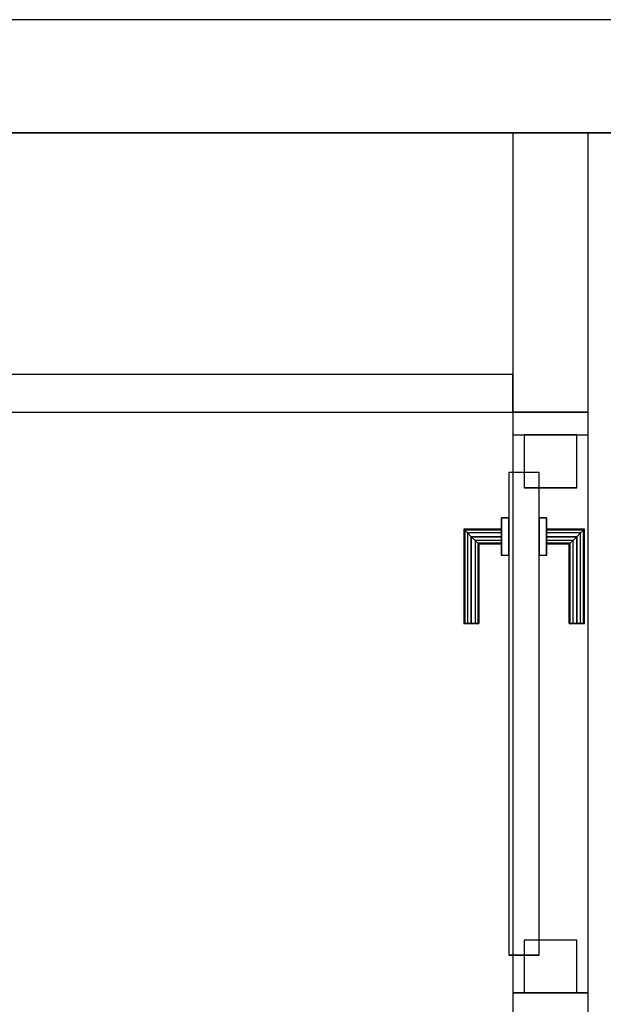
# Model space of a CAD drawing. Header units: metres. Extents: x 391.1 to 427.5, y 12.5 to 28.4.
# Tile 175 of 209: x 408.1 to 408.9, y 26.9 to 28.2. Entities that reach past the tile are written whole.
import ezdxf

# ---------------------------------------------------------------- set-up
doc = ezdxf.new("R2010")
doc.units = ezdxf.units.M
doc.layers.add('01_CARPINTERIA', color=5, linetype='Continuous', lineweight=25, true_color=0x0000ff)
doc.layers.add('01_SUELOS', color=7, linetype='Continuous', lineweight=25, true_color=0x007f00)
for name, color, linetype, lineweight in [('A-GENM-____-OTLN', 7, 'Continuous', 18), ('A-WALL-____-MCUT', 7, 'Continuous', 25), ('A-WALL-____-OTLN', 7, 'Continuous', 25)]:
    doc.layers.add(name, color=color, linetype=linetype, lineweight=lineweight)

# ---------------------------------------------------------------- blocks, each defined once
blk = doc.blocks.new('Family - Evans PA-152129-03_CLI_AIGUA_P0A')
at = {"layer": 'A-WALL-____-MCUT', "color": 253, "true_color": 0xaaaaaa}
for p, q in [((0.8904, 0.1), (0.7904, 0.1)), ((0.8904, 0), (0.8904, 0.1)), ((1.6304, 0.1), (1.6304, 0)), ((1.6605, 0.1), (1.6304, 0.1)), ((1.6605, 0), (1.6605, 0.1)), ((0.7904, 0), (0.8904, 0)), ((1.6304, 0), (1.6605, 0))]:
    blk.add_line(p, q, dxfattribs=at)
at = {"layer": 'A-WALL-____-OTLN', "color": 253, "true_color": 0xaaaaaa}
for p, q in [((1.6605, 0.1), (0, 0.1)), ((1.6304, 0.1), (0.8904, 0.1)), ((0.8904, 0.1), (0.8904, 0)), ((1.6304, 0.1), (1.6304, 0)), ((1.6605, 0), (1.6605, 0.1)), ((0, 0), (1.6605, 0)), ((0.8904, 0), (1.6304, 0))]:
    blk.add_line(p, q, dxfattribs=at)
at = {"layer": 'A-WALL-____-OTLN', "color": 253, "lineweight": 18, "true_color": 0xaaaaaa}
blk.add_line((0, 0), (1.6605, 0), dxfattribs=at)
blk = doc.blocks.new('Family - Vano de puerta PA-152133-03_CLI_AIGUA_P0A')
at = {"layer": 'A-GENM-____-OTLN', "color": 253, "true_color": 0xaaaaaa}
for p, q in [((408.8769, 27.6795), (408.7769, 27.6795)), ((408.7769, 27.6795), (408.7769, 26.9395)), ((408.8769, 27.6795), (408.7769, 27.6795)), ((408.7769, 26.9395), (408.7769, 27.6795)), ((408.8769, 26.9395), (408.8769, 27.6795)), ((408.8769, 27.6795), (408.8769, 26.9395)), ((408.7769, 26.9395), (408.8769, 26.9395)), ((408.8769, 26.9395), (408.7769, 26.9395))]:
    blk.add_line(p, q, dxfattribs=at)
blk = doc.blocks.new('Family - LONDR55-XX_ZZ-ARQ-CAA-M3D-Londres55-152189-03_CLI_AIGUA_P0A')
at = {"layer": '01_CARPINTERIA', "color": 161, "true_color": 0xaaaaff}
for p, q in [((0.49, 0.1487), (0.49, 0.15)), ((0.49, 0.15), (0.49, 0.1487)), ((0.615, 0.15), (0.49, 0.15)), ((0.49, 0.145), (0.49, 0.1487)), ((0.49, 0.1487), (0.49, 0.145)), ((0.6137, 0.1487), (0.49, 0.1487)), ((0.6137, 0.1487), (0.49, 0.1487)), ((0.49, 0.14), (0.49, 0.145)), ((0.49, 0.145), (0.49, 0.14)), ((0.61, 0.145), (0.49, 0.145)), ((0.61, 0.145), (0.49, 0.145)), ((0.61, 0.145), (0.605, 0.14)), ((0.605, 0.14), (0.61, 0.145)), ((0.6137, 0.1487), (0.61, 0.145)), ((0.61, 0.145), (0.6137, 0.1487)), ((0.61, 0.1), (0.61, 0.145)), ((0.61, 0.1), (0.61, 0.145)), ((0.615, 0.15), (0.6137, 0.1487)), ((0.6137, 0.1487), (0.615, 0.15)), ((0.6137, 0.1), (0.6137, 0.1487)), ((0.6137, 0.1), (0.6137, 0.1487)), ((0.615, 0.1), (0.615, 0.15)), ((0.49, 0.135), (0.49, 0.14)), ((0.49, 0.14), (0.49, 0.135)), ((0.49, 0.14), (0.605, 0.14)), ((0.605, 0.14), (0.49, 0.14)), ((0.49, 0.135), (0.49, 0.1313)), ((0.49, 0.1313), (0.49, 0.135)), ((0.6, 0.135), (0.49, 0.135)), ((0.6, 0.135), (0.49, 0.135)), ((0.49, 0.1313), (0.49, 0.13)), ((0.49, 0.13), (0.49, 0.1313)), ((0.5963, 0.1313), (0.49, 0.1313)), ((0.5963, 0.1313), (0.49, 0.1313)), ((0.595, 0.13), (0.5963, 0.1313)), ((0.5963, 0.1313), (0.595, 0.13)), ((0.5963, 0.1313), (0.6, 0.135)), ((0.6, 0.135), (0.5963, 0.1313)), ((0.5963, 0.1), (0.5963, 0.1313)), ((0.5963, 0.1), (0.5963, 0.1313)), ((0.6, 0.135), (0.605, 0.14)), ((0.605, 0.14), (0.6, 0.135)), ((0.6, 0.1), (0.6, 0.135)), ((0.6, 0.1), (0.6, 0.135)), ((0.605, 0.14), (0.605, 0.1)), ((0.605, 0.1), (0.605, 0.14)), ((0.595, 0.13), (0.49, 0.13)), ((0.595, 0.1), (0.595, 0.13)), ((0.63, 0.1), (0.58, 0.1)), ((0.58, 0.1), (0.63, 0.1)), ((0.58, 0.09), (0.58, 0.1)), ((0.58, 0.09), (0.58, 0.1)), ((0.5963, 0.1), (0.595, 0.1)), ((0.595, 0.1), (0.5963, 0.1)), ((0.6, 0.1), (0.5963, 0.1)), ((0.5963, 0.1), (0.6, 0.1)), ((0.605, 0.1), (0.6, 0.1)), ((0.6, 0.1), (0.605, 0.1)), ((0.61, 0.1), (0.605, 0.1)), ((0.605, 0.1), (0.61, 0.1)), ((0.61, 0.1), (0.6137, 0.1)), ((0.6137, 0.1), (0.61, 0.1)), ((0.6137, 0.1), (0.615, 0.1)), ((0.615, 0.1), (0.6137, 0.1)), ((0.63, 0.09), (0.63, 0.1)), ((0.63, 0.1), (0.63, 0.09)), ((0.69, 0.09), (0.05, 0.09)), ((0.05, 0.09), (0.05, 0.05)), ((0.69, 0.09), (0.05, 0.09)), ((0.05, 0.05), (0.05, 0.09)), ((0.63, 0.09), (0.58, 0.09)), ((0.58, 0.09), (0.63, 0.09)), ((0.69, 0.05), (0.69, 0.09)), ((0.69, 0.05), (0.69, 0.09)), ((0.07, 0.07), (0, 0.07)), ((0, 0.07), (0, 0)), ((0.07, 0.07), (0, 0.07)), ((0, 0), (0, 0.07)), ((0.07, 0), (0.07, 0.07)), ((0.07, 0), (0.07, 0.07)), ((0.74, 0.07), (0.67, 0.07)), ((0.67, 0.07), (0.67, 0)), ((0.74, 0.07), (0.67, 0.07)), ((0.67, 0), (0.67, 0.07)), ((0.74, 0), (0.74, 0.07)), ((0.74, 0), (0.74, 0.07)), ((0.05, 0.05), (0.69, 0.05)), ((0.05, 0.05), (0.69, 0.05)), ((0.58, 0.05), (0.63, 0.05)), ((0.63, 0.05), (0.58, 0.05)), ((0.58, 0.04), (0.58, 0.05)), ((0.58, 0.04), (0.58, 0.05)), ((0.58, 0.04), (0.63, 0.04)), ((0.63, 0.04), (0.58, 0.04)), ((0.5963, 0.04), (0.595, 0.04)), ((0.595, 0.04), (0.5963, 0.04)), ((0.595, 0.01), (0.595, 0.04)), ((0.6, 0.04), (0.5963, 0.04)), ((0.5963, 0.04), (0.6, 0.04)), ((0.5963, 0.0087), (0.5963, 0.04)), ((0.5963, 0.0087), (0.5963, 0.04)), ((0.6, 0.04), (0.605, 0.04)), ((0.605, 0.04), (0.6, 0.04)), ((0.6, 0.005), (0.6, 0.04)), ((0.6, 0.005), (0.6, 0.04)), ((0.605, 0.04), (0.61, 0.04)), ((0.61, 0.04), (0.605, 0.04)), ((0.605, 0.04), (0.605, 0)), ((0.605, 0), (0.605, 0.04)), ((0.61, 0.04), (0.6137, 0.04)), ((0.6137, 0.04), (0.61, 0.04)), ((0.61, -0.005), (0.61, 0.04)), ((0.61, -0.005), (0.61, 0.04)), ((0.6137, 0.04), (0.615, 0.04)), ((0.615, 0.04), (0.6137, 0.04)), ((0.6137, -0.0087), (0.6137, 0.04)), ((0.6137, -0.0087), (0.6137, 0.04)), ((0.615, -0.01), (0.615, 0.04)), ((0.63, 0.04), (0.63, 0.05)), ((0.63, 0.05), (0.63, 0.04)), ((0, 0), (0.07, 0)), ((0, 0), (0.07, 0)), ((0.49, 0.0087), (0.49, 0.01)), ((0.49, 0.01), (0.49, 0.0087)), ((0.49, 0.01), (0.595, 0.01)), ((0.49, 0.005), (0.49, 0.0087)), ((0.49, 0.0087), (0.49, 0.005)), ((0.49, 0.0087), (0.5963, 0.0087)), ((0.49, 0.0087), (0.5963, 0.0087)), ((0.49, 0), (0.49, 0.005)), ((0.49, 0.005), (0.49, 0)), ((0.49, 0.005), (0.6, 0.005)), ((0.49, 0.005), (0.6, 0.005)), ((0.49, -0.005), (0.49, 0)), ((0.49, 0), (0.49, -0.005)), ((0.605, 0), (0.49, 0)), ((0.49, 0), (0.605, 0)), ((0.5963, 0.0087), (0.595, 0.01)), ((0.595, 0.01), (0.5963, 0.0087)), ((0.6, 0.005), (0.5963, 0.0087)), ((0.5963, 0.0087), (0.6, 0.005)), ((0.605, 0), (0.6, 0.005)), ((0.6, 0.005), (0.605, 0)), ((0.605, 0), (0.61, -0.005)), ((0.67, 0), (0.74, 0)), ((0.67, 0), (0.74, 0)), ((0.49, -0.005), (0.49, -0.0087)), ((0.49, -0.0087), (0.49, -0.005)), ((0.49, -0.005), (0.61, -0.005)), ((0.49, -0.005), (0.61, -0.005)), ((0.49, -0.0087), (0.49, -0.01)), ((0.49, -0.01), (0.49, -0.0087)), ((0.49, -0.0087), (0.6137, -0.0087)), ((0.49, -0.0087), (0.6137, -0.0087)), ((0.49, -0.01), (0.615, -0.01)), ((0.61, -0.005), (0.605, 0)), ((0.61, -0.005), (0.6137, -0.0087)), ((0.6137, -0.0087), (0.61, -0.005)), ((0.6137, -0.0087), (0.615, -0.01)), ((0.615, -0.01), (0.6137, -0.0087))]:
    blk.add_line(p, q, dxfattribs=at)
blk = doc.blocks.new('Family - Porta PA-152190-03_CLI_AIGUA_P0A')
blk.add_blockref('Family - LONDR55-XX_ZZ-ARQ-CAA-M3D-Londres55-152189-03_CLI_AIGUA_P0A', (0, 0))
blk = doc.blocks.new('Family - Evans PA-152265-03_CLI_AIGUA_P0A')
at = {"layer": 'A-WALL-____-MCUT', "color": 253, "true_color": 0xaaaaaa}
for p, q in [((0.3705, 0.1), (0, 0.1)), ((0, 0.1), (0, 0)), ((0.3705, 0), (0.3705, 0.1)), ((0, 0), (0.3705, 0))]:
    blk.add_line(p, q, dxfattribs=at)
at = {"layer": 'A-WALL-____-OTLN', "color": 253, "true_color": 0xaaaaaa}
for p, q in [((0.3705, 0.1), (0, 0.1)), ((0, 0.1), (0, 0)), ((0.3705, 0), (0.3705, 0.1)), ((0, 0), (0.3705, 0))]:
    blk.add_line(p, q, dxfattribs=at)
at = {"layer": 'A-WALL-____-OTLN', "color": 253, "lineweight": 18, "true_color": 0xaaaaaa}
blk.add_line((0, 0), (0.3705, 0), dxfattribs=at)
blk = doc.blocks.new('Family - Evans PA-152288-03_CLI_AIGUA_P0A')
at = {"layer": 'A-WALL-____-MCUT', "color": 253, "true_color": 0xaaaaaa}
for p, q in [((3.0011, 0.05), (0, 0.05)), ((3.0011, 0), (3.0011, 0.05)), ((0, 0), (3.0011, 0))]:
    blk.add_line(p, q, dxfattribs=at)
at = {"layer": 'A-WALL-____-OTLN', "color": 253, "true_color": 0xaaaaaa}
for p, q in [((3.0011, 0.05), (0, 0.05)), ((3.0011, 0), (3.0011, 0.05)), ((0, 0), (3.0011, 0))]:
    blk.add_line(p, q, dxfattribs=at)
at = {"layer": 'A-WALL-____-OTLN', "color": 253, "lineweight": 18, "true_color": 0xaaaaaa}
blk.add_line((0, 0), (3.0011, 0), dxfattribs=at)
blk = doc.blocks.new('Family - Evans PA-152339-03_CLI_AIGUA_P0A')
at = {"layer": 'A-WALL-____-MCUT', "color": 253, "true_color": 0xaaaaaa}
for p, q in [((10.1711, 0.15), (0, 0.15)), ((0, 0), (10.1711, 0))]:
    blk.add_line(p, q, dxfattribs=at)
at = {"layer": 'A-WALL-____-OTLN', "color": 253, "true_color": 0xaaaaaa}
for p, q in [((10.1711, 0.15), (0, 0.15)), ((0, 0), (10.1711, 0))]:
    blk.add_line(p, q, dxfattribs=at)
at = {"layer": 'A-WALL-____-OTLN', "color": 253, "lineweight": 18, "true_color": 0xaaaaaa}
blk.add_line((0, 0), (10.1711, 0), dxfattribs=at)
blk = doc.blocks.new('Family - LONDR55-XX_ZZ-ARQ-CAA-M3D-Londres55-152374-03_CLI_AIGUA_P0A')
at = {"layer": '01_SUELOS', "color": 9, "true_color": 0xaad4aa}
for p, q in [((9.4683, 2.1544), (1.8984, 2.1544)), ((1.8984, 2.1544), (9.4683, 2.1544))]:
    blk.add_line(p, q, dxfattribs=at)
blk = doc.blocks.new('LONDR55-XX_ZZ-ARQ-CAA-M3D-Londres55_ifc-1-03_CLI_AIGUA_P0A')
at = {"layer": '01_CARPINTERIA', "color": 253, "lineweight": 18, "true_color": 0xaaaaaa, "rotation": 90}
blk.add_blockref('Family - Porta PA-152190-03_CLI_AIGUA_P0A', (408.8619, 26.9395), dxfattribs=at)
at = {"layer": '01_SUELOS', "color": 253, "lineweight": 18, "true_color": 0xaaaaaa}
blk.add_blockref('Family - LONDR55-XX_ZZ-ARQ-CAA-M3D-Londres55-152374-03_CLI_AIGUA_P0A', (401.3587, 25.9257), dxfattribs=at)
at = {"layer": 'A-GENM-____-OTLN', "color": 253, "lineweight": 18, "true_color": 0xaaaaaa}
blk.add_blockref('Family - Vano de puerta PA-152133-03_CLI_AIGUA_P0A', (0, 0), dxfattribs=at)
at = {"layer": 'A-WALL-____-OTLN', "color": 253, "lineweight": 18, "true_color": 0xaaaaaa}
for name, p, rotation in [('Family - Evans PA-152339-03_CLI_AIGUA_P0A', (415.9469, 28.2301), 180), ('Family - Evans PA-152265-03_CLI_AIGUA_P0A', (408.8769, 27.7096), 90), ('Family - Evans PA-152129-03_CLI_AIGUA_P0A', (408.8769, 26.0491), 90)]:
    blk.add_blockref(name, p, dxfattribs=dict(at, rotation=rotation))
blk.add_blockref('Family - Evans PA-152288-03_CLI_AIGUA_P0A', (405.7759, 27.7096), dxfattribs=at)

msp = doc.modelspace()

# ---------------------------------------------------------------- block references
at = {"lineweight": 5}
msp.add_blockref('LONDR55-XX_ZZ-ARQ-CAA-M3D-Londres55_ifc-1-03_CLI_AIGUA_P0A', (0, 0), dxfattribs=at)

doc.saveas('drawing.dxf')
